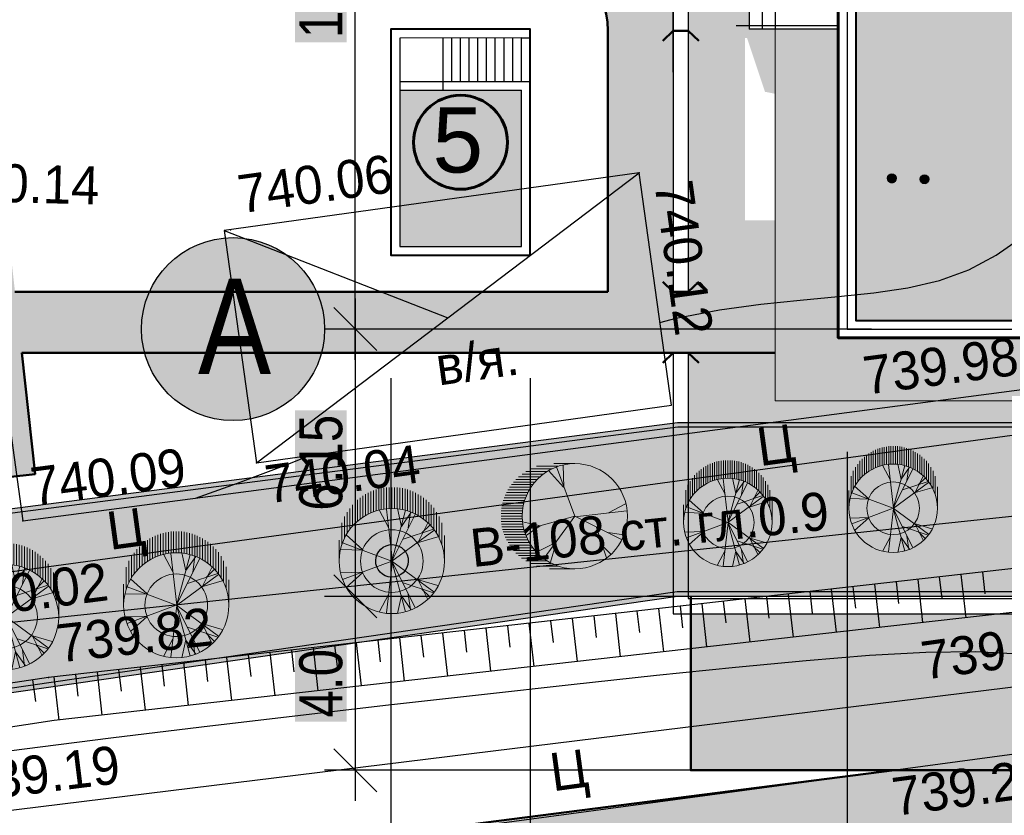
# Model space of a CAD drawing. Header units: millimetres. Extents: x -257011 to 237647566, y 2784933 to 6706507.
# Tile 184 of 256: x 9560919 to 9583565, y 5260953 to 5279261. Entities that reach past the tile are written whole.
import ezdxf

# ---------------------------------------------------------------- set-up
doc = ezdxf.new("R2010")
doc.units = ezdxf.units.MM
doc.header["$LTSCALE"] = 1000
doc.header["$PDMODE"] = 32
doc.header["$PDSIZE"] = 0.3
for name, pattern in [('Д_ТРОТ_ТРУБА', [3, 1.5, -1.5]), ('ДОРОГИ_СТРОЯЩ', [9, 8, -1]), ('ОТКОС_НИЗ', [1.2, 0.2, -1])]:
    doc.linetypes.add(name, pattern=pattern)
for name, color, linetype in [('(002) Рамка', 7, 'Continuous'), ('(004) Точки рельефа', 7, 'Continuous'), ('(014) Водопровод', 5, 'ИК_Водопровод -------в--------'), ('(025) Дорога', 7, 'Continuous'), ('(028) Гидротехн.', 7, 'Continuous'), ('(031) Горизонтали', 42, 'Continuous'), ('(035) Откосы', 7, 'Continuous'), ('(036) Растительность', 7, 'Continuous'), ('(038) Деревья', 7, 'Continuous'), ('(040) Ограда', 7, 'Continuous'), ('TREE', 74, 'Continuous')]:
    doc.layers.add(name, color=color, linetype=linetype)
for name, color, linetype, lineweight in [('(032) Горизонтали утолщенные', 32, 'Continuous', 30), ('.', 7, 'Continuous', 15), ('Та', 250, 'Continuous', 25), ('Ф А С А Д', 250, 'Continuous', 15)]:
    doc.layers.add(name, color=color, linetype=linetype, lineweight=lineweight)
doc.styles.add('ATTR', font='romans.shx', dxfattribs={"width": 0.8, "height": 0.470416})
doc.styles.add('BM-431', font='txt')
doc.styles.add('D-431', font='txt', dxfattribs={"width": 2})
doc.styles.add('Roman', font='romans')
doc.styles.get("Standard").update_dxf_attribs({"font": 'ARIALN.TTF'})
doc.linetypes.add('FENCELINE1', pattern='A,6.35,-2.54,[133,ltypeshp.shx,S=2.54,R=0,X=-2.54,Y=0],-2.54,25.4', length=36.83)
doc.linetypes.add('KANALIS_K', pattern='A,1,["<",Standard,S=1.8,R=0,X=-0.9,Y=-0.9],3,-1,["К",Standard,S=1.8,R=0,X=-0.9,Y=-0.9],-1,10', length=16)
doc.linetypes.add('ИК_Водопровод -------в--------', pattern='A,9,-0.6,["В",Standard,S=1.2,R=0,X=0,Y=-0.6],-1.2', length=10.8)
doc.dimstyles.new('ISO-25_WS', dxfattribs={"dimscale": 141.414141, "dimtxt": 7, "dimasz": 7, "dimexe": 5, "dimexo": 20, "dimgap": 2, "dimtad": 1, "dimdec": 0, "dimdsep": 46, "dimtxsty": 'Standard', "dimblk": 'OBLIQUE', "dimcen": 2.5, "dimdle": 5, "dimclrd": 5, "dimclre": 5, "dimclrt": 5, "dimadec": 0, "dimazin": 0, "dimtfac": 1, "dimtdec": 0, "dimtmove": 0, "dimatfit": 3, "dimldrblk": 'OBLIQUE', "dimfxl": 0, "dimtolj": 1, "dimtzin": 0, "dimlwd": 30, "dimlwe": 30, "dimarcsym": 0})

# ---------------------------------------------------------------- blocks, each defined once
blk = doc.blocks.new('d')
at = {"layer": '(038) Деревья', "color": 30}
blk.add_ellipse((0, 0), major_axis=(0.265, 0.265), ratio=1, start_param=5.497787, end_param=11.780972, dxfattribs=at)
blk = doc.blocks.new('*X70')
at = {"color": 0}
for p, q in [((1.8, 2.04), (2.2, 2.04)), ((1.8, 2.03), (2.2, 2.03)), ((1.8, 2.02), (2.2, 2.02)), ((1.8, 2.01), (2.2, 2.01)), ((1.8, 2), (2.2, 2)), ((1.8, 1.99), (2.2, 1.99)), ((1.8, 1.98), (2.2, 1.98)), ((1.8, 1.97), (2.2, 1.97)), ((1.8, 1.96), (2.2, 1.96)), ((1.81, 2.07), (2.19, 2.07)), ((1.81, 2.06), (2.19, 2.06)), ((1.81, 2.05), (2.19, 2.05)), ((1.81, 1.95), (2.19, 1.95)), ((1.81, 1.94), (2.19, 1.94)), ((1.81, 1.93), (2.19, 1.93)), ((1.82, 2.09), (2.18, 2.09)), ((1.82, 2.08), (2.18, 2.08)), ((1.82, 1.92), (2.18, 1.92)), ((1.82, 1.91), (2.18, 1.91)), ((1.83, 2.11), (2.17, 2.11)), ((1.83, 2.1), (2.17, 2.1)), ((1.83, 1.9), (2.17, 1.9)), ((1.83, 1.89), (2.17, 1.89)), ((1.84, 2.12), (2.16, 2.12)), ((1.84, 1.88), (2.16, 1.88)), ((1.85, 2.13), (2.15, 2.13)), ((1.85, 1.87), (2.15, 1.87)), ((1.86, 2.14), (2.14, 2.14)), ((1.86, 1.86), (2.14, 1.86)), ((1.87, 2.15), (2.13, 2.15)), ((1.87, 1.85), (2.13, 1.85)), ((1.88, 2.16), (2.12, 2.16)), ((1.88, 1.84), (2.12, 1.84)), ((1.9, 2.17), (2.11, 2.17)), ((1.9, 1.83), (2.11, 1.83)), ((1.91, 2.18), (2.09, 2.18)), ((1.91, 1.82), (2.09, 1.82)), ((1.94, 2.19), (2.06, 2.19)), ((1.94, 1.81), (2.06, 1.81))]:
    blk.add_line(p, q, dxfattribs=at)
blk = doc.blocks.new('I04100')
blk.add_circle((0, 0), 0.2)
blk.add_blockref('*X70', (-2, -2))
blk = doc.blocks.new('kjvklglhl')
at = {"layer": '(004) Точки рельефа'}
for p in [(297.645, 516.318), (288.288, 514.748), (289.035, 509.402), (283.702, 507.914), (284.392, 504.328)]:
    blk.add_point(p, dxfattribs=at)
at = {"layer": '(014) Водопровод', "ltscale": 0.5, "flags": 128}
blk.add_lwpolyline([(325.711, 440.112), (326.312, 440.162), (325.744, 440.975), (323.361, 447.342), (313.499, 509.603), (261.079, 502.552), (256.511, 532.162)], dxfattribs=at)
at = {"layer": '(025) Дорога', "linetype": 'Д_ТРОТ_ТРУБА', "flags": 128}
for points in [[(269.368, 515.247), (282.156, 517.109), (283.702, 507.914), (307.271, 511.692), (310.476, 513.628), (310.443, 515.538), (318.567, 515.917), (330.341, 516.212), (329.81, 527.423), (321.381, 528.706), (305.268, 531.339), (301.294, 530.976)], [(323.251, 418.267), (300.714, 414.809), (283.138, 412.485), (281.122, 413.564), (275.085, 449.451), (270.84, 474.617), (267.554, 498.57), (282.371, 501.061), (308.67, 505.056), (310.788, 503.765), (314.781, 477.717), (318.108, 454.899), (323.251, 418.267)], [(321.731, 420.742), (316.881, 452.353), (313.048, 477.771), (309.058, 502.896), (307.912, 503.399), (283.734, 499.451), (269.193, 497.303), (272.561, 474.353), (276.62, 450.413), (282.198, 415.2), (283.437, 414.157), (320.719, 419.528), (321.731, 420.742)]]:
    blk.add_lwpolyline(points, dxfattribs=at)
blk.add_lwpolyline([(269.368, 515.247), (270.684, 506.001), (279.473, 507.345), (281.553, 506.423), (308.542, 510.883), (312.531, 513.649), (318.524, 513.838), (330.524, 514.19), (333.406, 460.634), (331.811, 454.811, 1.56758), (332.906, 443.73, 0.509364), (333.962, 453.359), (336.672, 456.912), (338.021, 457.657), (347.714, 458.292), (347.773, 448.108), (343.552, 448.203), (343.703, 435.09)], format="xyb", dxfattribs=at)
at = {"layer": '(028) Гидротехн.'}
blk.add_lwpolyline([(297.645, 516.318), (288.142, 514.724), (289.035, 509.402), (298.538, 510.997)], close=True, dxfattribs=at)
for points in [[(289.035, 509.402), (297.645, 516.318)], [(288.142, 514.724), (293.34, 512.86)]]:
    blk.add_lwpolyline(points, dxfattribs=at)
at = {"layer": '(031) Горизонтали', "flags": 128}
blk.add_lwpolyline([(282.034, 502.383), (283.885, 502.675), (285.866, 502.979), (287.944, 503.292), (290.08, 503.607), (292.231, 503.919), (294.357, 504.221), (296.418, 504.507), (298.372, 504.773), (300.178, 505.01), (301.805, 505.214), (303.257, 505.375), (304.547, 505.482), (305.689, 505.527), (306.696, 505.498)], dxfattribs=at)
at = {"layer": '(032) Горизонтали утолщенные'}
for points in [[(298.22, 512.887), (298.594, 512.997), (299.579, 513.218), (300.526, 513.376), (301.434, 513.496), (302.3, 513.6), (303.121, 513.709), (303.895, 513.848), (304.62, 514.038), (305.293, 514.301), (305.912, 514.654), (306.481, 515.08)], [(287.658, 508.548), (288.616, 508.922), (289.781, 509.402), (290.25, 509.606)]]:
    blk.add_lwpolyline(points, dxfattribs=at)
at = {"layer": '(035) Откосы'}
for p, q in [((305.451, 506.298), (305.311, 507.288)), ((305.876, 506.863), (305.806, 507.358)), ((303.897, 506.583), (303.826, 507.078)), ((304.462, 506.158), (304.321, 507.148)), ((304.886, 506.723), (304.816, 507.218)), ((302.482, 505.878), (302.342, 506.868)), ((302.907, 506.443), (302.837, 506.938)), ((303.472, 506.018), (303.332, 507.008)), ((300.927, 506.163), (300.857, 506.658)), ((301.492, 505.738), (301.352, 506.728)), ((301.917, 506.303), (301.847, 506.798)), ((298.947, 505.883), (298.877, 506.378)), ((299.512, 505.458), (299.372, 506.448)), ((299.937, 506.023), (299.867, 506.518)), ((300.502, 505.598), (300.362, 506.588)), ((297.533, 505.178), (297.393, 506.168)), ((297.958, 505.743), (297.887, 506.238)), ((298.523, 505.318), (298.382, 506.308)), ((295.978, 505.463), (295.908, 505.958)), ((296.543, 505.038), (296.403, 506.028)), ((296.968, 505.603), (296.898, 506.098)), ((294.563, 504.758), (294.423, 505.748)), ((294.988, 505.323), (294.918, 505.818)), ((295.553, 504.898), (295.413, 505.888)), ((292.583, 504.477), (292.443, 505.468)), ((293.008, 505.043), (292.938, 505.538)), ((293.573, 504.618), (293.433, 505.608)), ((293.998, 505.183), (293.928, 505.678)), ((291.029, 504.762), (290.959, 505.257)), ((291.594, 504.337), (291.454, 505.328)), ((292.018, 504.902), (291.948, 505.398)), ((289.614, 504.057), (289.474, 505.047)), ((290.039, 504.622), (289.969, 505.117)), ((290.604, 504.197), (290.464, 505.187)), ((288.059, 504.342), (287.989, 504.837)), ((288.624, 503.917), (288.484, 504.907)), ((289.049, 504.482), (288.979, 504.977)), ((286.644, 503.637), (286.504, 504.627)), ((287.069, 504.202), (286.999, 504.697)), ((287.634, 503.777), (287.494, 504.767)), ((284.665, 503.357), (284.525, 504.347)), ((285.09, 503.922), (285.02, 504.417)), ((285.655, 503.497), (285.514, 504.487)), ((286.079, 504.062), (286.009, 504.557)), ((284.12, 503.772), (284.032, 504.264))]:
    blk.add_line(p, q, dxfattribs=at)
blk.add_lwpolyline([(319.844, 457.028), (320.125, 457.17), (320.377, 457.458), (320.534, 458.04), (317.903, 475.66), (312.574, 506.915), (312.192, 507.383), (311.596, 507.687), (310.502, 508.023), (284.392, 504.328), (278.337, 503.244), (265.243, 500.775), (264.939, 500.462), (264.803, 499.989), (265.706, 495.765), (268.865, 477.481), (274.213, 445.131)], dxfattribs=at)
at = {"layer": '(035) Откосы', "linetype": 'ОТКОС_НИЗ'}
blk.add_lwpolyline([(319.844, 457.028), (319.619, 457.386), (319.514, 458.099), (316.916, 475.502), (311.633, 506.487), (311.551, 506.587), (311.219, 506.757), (310.421, 507.002), (284.551, 503.341), (278.518, 502.26), (265.85, 499.872), (266.688, 495.955), (269.851, 477.647), (275.2, 445.294), (281.12, 409.861), (281.136, 409.822), (281.351, 409.621), (310.666, 409.479), (317.618, 409.281), (323.511, 408.859), (324.497, 408.587)], dxfattribs=at)
at = {"layer": '(036) Растительность', "linetype": 'Continuous', "xscale": 0.5, "yscale": 0.5, "zscale": 0.5}
for p in [(303.461, 516.357), (304.211, 516.357)]:
    blk.add_blockref('I04100', p, dxfattribs=at)
at = {"layer": '(038) Деревья', "color": 30, "linetype": 'Continuous'}
blk.add_blockref('d', (292.216, 507.234), dxfattribs=at)
at = {"layer": '(004) Точки рельефа', "style": 'D-431'}
for s, rotation, p in [('740.06', 9.5259, (288.513, 515.13)), ('740.12', 279.5259, (298.003, 516.087)), ('739.98', 9.1063, (303.006, 511.362)), ('740.04', 9.5259, (289.33, 508.474)), ('740.09', 9.1016, (283.936, 508.271)), ('740.02', 8.9354, (282.223, 505.597)), ('739.20', 9.5343, (304.527, 504.843)), ('739.82', 8.0541, (284.633, 504.681)), ('739.23', 9.275, (303.947, 501.692)), ('739.19', 8.6377, (282.608, 501.415))]:
    blk.add_text(s, height=0.875, rotation=rotation, dxfattribs=at).set_placement(p)
blk.add_text('740.14', height=0.875, dxfattribs=at).set_placement((281.669, 515.238))
at = {"layer": '(014) Водопровод', "color": 0, "linetype": 'Continuous', "style": 'BM-431'}
blk.add_text('В-108 ст. гл.0.9', height=0.875, rotation=7.6612, dxfattribs=at).set_placement((294.072, 507.142))
at = {"layer": '(025) Дорога', "linetype": 'ДОРОГИ_СТРОЯЩ', "style": 'BM-431'}
for p in [(300.611, 509.648), (285.722, 507.301), (296.062, 502.035)]:
    blk.add_text('Ц', height=0.875, rotation=9.3824, dxfattribs=at).set_placement(p)
at = {"layer": '(028) Гидротехн.', "style": 'BM-431'}
blk.add_text('в/я.', height=0.875, rotation=9.5259, dxfattribs=at).set_placement((293.175, 511.297))
blk = doc.blocks.new('dhdyfh')
at = {"layer": 'TREE', "color": 92, "lineweight": 20}
for p, q in [((10253914, 5666083), (10253914, 5666567)), ((10253975, 5666109), (10253975, 5666601)), ((10254035, 5666629), (10254035, 5666140)), ((10254096, 5666652), (10254096, 5666163)), ((10254156, 5666184), (10254156, 5666675)), ((10254217, 5666691), (10254217, 5666204)), ((10254277, 5666217), (10254277, 5666705)), ((10254338, 5666714), (10254338, 5666227)), ((10254398, 5666235), (10254398, 5666724)), ((10254459, 5666724), (10254459, 5666238)), ((10254519, 5666243), (10254519, 5666724)), ((10254580, 5666724), (10254580, 5666240)), ((10254640, 5666233), (10254640, 5666724)), ((10254701, 5666717), (10254701, 5666227)), ((10254761, 5666215), (10254761, 5666706)), ((10254822, 5666693), (10254822, 5666199)), ((10254882, 5666186), (10254882, 5666674)), ((10254943, 5666652), (10254943, 5666166)), ((10255003, 5666140), (10255003, 5666629)), ((10255064, 5666601), (10255064, 5666114)), ((10253672, 5665895), (10253672, 5666384)), ((10253733, 5665949), (10253733, 5666439)), ((10253793, 5665998), (10253793, 5666487)), ((10253854, 5666529), (10253854, 5666039)), ((10255125, 5666081), (10255125, 5666565)), ((10255185, 5666529), (10255185, 5666042)), ((10255246, 5665998), (10255246, 5666487)), ((10255306, 5666441), (10255306, 5665949)), ((10255367, 5665893), (10255367, 5666384)), ((10253491, 5665666), (10253491, 5666158)), ((10253551, 5665761), (10253551, 5666240)), ((10253612, 5665831), (10253612, 5666323)), ((10254443, 5665800), (10254236, 5666193)), ((10254532, 5665031), (10254393, 5666223)), ((10254522, 5665028), (10254837, 5666198)), ((10254739, 5665821), (10254650, 5666236)), ((10254739, 5665828), (10254966, 5666152)), ((10254897, 5665793), (10254946, 5666154)), ((10255427, 5666323), (10255427, 5665828)), ((10255488, 5665756), (10255488, 5666256)), ((10255548, 5666158), (10255548, 5665664)), ((10253370, 5665419), (10253370, 5665908)), ((10253430, 5665555), (10253430, 5666052)), ((10254522, 5665031), (10255054, 5666100)), ((10255123, 5665467), (10255340, 5665898)), ((10255609, 5665574), (10255609, 5666055)), ((10255669, 5665911), (10255669, 5665409)), ((10254522, 5665028), (10255488, 5665736)), ((10254778, 5665531), (10255478, 5665762)), ((10255212, 5665677), (10255390, 5665854)), ((10253309, 5665030), (10253309, 5665514)), ((10254519, 5665030), (10253387, 5665451)), ((10253851, 5665290), (10253466, 5665636)), ((10255133, 5665459), (10255577, 5665590)), ((10255730, 5665030), (10255730, 5665615)), ((10253851, 5665282), (10253348, 5665297))]:
    blk.add_line(p, q, dxfattribs=at)
at = {"layer": 'TREE', "color": 30, "lineweight": 20, "true_color": 0xf8991e}
for p, q in [((10254519, 5665030), (10253387, 5664608)), ((10254532, 5665028), (10254393, 5663836)), ((10254522, 5665031), (10254837, 5663861)), ((10254522, 5665031), (10255488, 5664323)), ((10254522, 5665028), (10255054, 5663959)), ((10253851, 5664777), (10253348, 5664762)), ((10253851, 5664769), (10253466, 5664423)), ((10254778, 5664528), (10255478, 5664297)), ((10255123, 5664592), (10255340, 5664161)), ((10255133, 5664600), (10255577, 5664469)), ((10255212, 5664382), (10255390, 5664205)), ((10254443, 5664259), (10254236, 5663866)), ((10254739, 5664238), (10254650, 5663823)), ((10254739, 5664231), (10254966, 5663908)), ((10254897, 5664266), (10254946, 5663905))]:
    blk.add_line(p, q, dxfattribs=at)
blk.add_circle((10254519, 5665030), 1210, dxfattribs=at)
at = {"layer": 'TREE', "color": 92, "lineweight": 20}
blk.add_circle((10254519, 5665030), 720, dxfattribs=at)
at = {"layer": 'TREE', "color": 30, "lineweight": 20, "true_color": 0xf8991e, "style": 'ATTR', "width": 0.8, "flags": 9}
for p in [(10254522, 5665031), (10254522, 5665028)]:
    blk.add_attdef('ESTCODE', p, '', height=14.1, rotation=90, dxfattribs=at)
blk = doc.blocks.new('17')
at = {"layer": 'TREE', "color": 68, "lineweight": 20, "true_color": 0x306100}
for p, q in [((16375547, 10777897), (16376284, 10777897)), ((16375547, 10776055), (16376189, 10777778)), ((16375932, 10777072), (16375955, 10777838)), ((16376140, 10777805), (16376884, 10777805)), ((16376347, 10777713), (16377104, 10777713)), ((16375943, 10777072), (16376470, 10777658)), ((16376516, 10777620), (16377265, 10777620)), ((16376661, 10777528), (16377389, 10777528)), ((16376767, 10777436), (16377515, 10777436)), ((16376865, 10777344), (16377610, 10777344)), ((16376947, 10777252), (16377692, 10777252)), ((16377022, 10777160), (16377766, 10777160)), ((16377829, 10777068), (16377084, 10777068)), ((16377151, 10776976), (16377888, 10776976)), ((16377190, 10776884), (16377939, 10776884)), ((16377982, 10776792), (16377237, 10776792)), ((16378017, 10776699), (16377272, 10776699)), ((16374374, 10776171), (16373777, 10776487)), ((16377304, 10776607), (16378052, 10776607)), ((16378077, 10776515), (16377335, 10776515)), ((16377355, 10776423), (16378098, 10776423)), ((16378111, 10776331), (16377369, 10776331)), ((16375545, 10776036), (16373730, 10776246)), ((16375545, 10776051), (16373917, 10775240)), ((16375545, 10776051), (16377325, 10775571)), ((16375545, 10776051), (16376623, 10774580)), ((16377381, 10776239), (16378126, 10776239)), ((16378126, 10776147), (16377386, 10776147)), ((16377394, 10776055), (16378126, 10776055)), ((16374784, 10775661), (16374433, 10774595)), ((16376751, 10775721), (16377384, 10775856)), ((16376763, 10775721), (16377255, 10775376)), ((16377351, 10775686), (16378099, 10775686)), ((16378115, 10775778), (16377370, 10775778)), ((16377378, 10775870), (16378127, 10775870)), ((16378126, 10775963), (16377390, 10775963)), ((16374386, 10775481), (16373835, 10775406)), ((16377237, 10775318), (16377982, 10775318)), ((16378017, 10775410), (16377276, 10775410)), ((16377308, 10775502), (16378050, 10775502)), ((16378080, 10775594), (16377327, 10775594)), ((16374561, 10775000), (16374292, 10774730)), ((16376201, 10775120), (16376400, 10774445)), ((16376213, 10775135), (16376868, 10774805)), ((16377022, 10774949), (16377766, 10774949)), ((16377829, 10775042), (16377088, 10775042)), ((16377147, 10775134), (16377884, 10775134)), ((16377939, 10775226), (16377198, 10775226)), ((16377515, 10774673), (16376763, 10774673)), ((16376861, 10774765), (16377610, 10774765)), ((16377696, 10774857), (16376947, 10774857)), ((16376888, 10774305), (16376124, 10774305)), ((16376376, 10774397), (16377108, 10774397)), ((16377265, 10774489), (16376512, 10774489)), ((16376652, 10774581), (16377414, 10774581)), ((16375547, 10774213), (16376438, 10774213))]:
    blk.add_line(p, q, dxfattribs=at)
blk.add_circle((16375547, 10776055), 1842, dxfattribs=at)
at = {"layer": 'TREE', "color": 68, "lineweight": 20, "true_color": 0x306100, "style": 'ATTR', "width": 0.8, "flags": 9}
blk.add_attdef('ESTCODE', (16375545, 10776051), '', height=21.5, dxfattribs=at)
blk = doc.blocks.new('gstrhsrth')
at = {"layer": '(040) Ограда', "linetype": 'KANALIS_K', "ltscale": 1000}
h = blk.add_hatch(color=256, dxfattribs=at)
h.set_gradient(color1=(255, 0, 0), color2=(209, 0, 0), one_color=1, tint=0.41, name='INVSPHERICAL')
h.paths.add_polyline_path([(4274197, -1313201), (4271397, -1313201), (4271397, -1316801), (4274197, -1316801)])
for p, q in [((4272397, -1313201), (4272397, -1312001)), ((4272597, -1313001), (4272597, -1312001)), ((4272797, -1313001), (4272797, -1312001)), ((4272997, -1313001), (4272997, -1312001)), ((4273197, -1313001), (4273197, -1312001)), ((4273397, -1313001), (4273397, -1312001)), ((4273597, -1313001), (4273597, -1312001)), ((4273797, -1313001), (4273797, -1312001)), ((4273997, -1313001), (4273997, -1312001)), ((4274197, -1312001), (4274397, -1312001)), ((4274397, -1313001), (4274397, -1312001))]:
    blk.add_line(p, q)
at = {"lineweight": 30}
for p, q in [((4274197, -1313001), (4274197, -1312001)), ((4271397, -1313001), (4274397, -1313001)), ((4271397, -1313201), (4274197, -1313201))]:
    blk.add_line(p, q, dxfattribs=at)
at = {"lineweight": 40}
blk.add_lwpolyline([(4274397, -1313001), (4274397, -1311801), (4271197, -1311801), (4271197, -1317001), (4274397, -1317001), (4274397, -1313001)], dxfattribs=at)
at = {"lineweight": 30}
for points in [[(4274197, -1312001), (4271397, -1312001), (4271397, -1313201)], [(4271397, -1313201), (4271397, -1316801), (4274197, -1316801), (4274197, -1313201)]]:
    blk.add_lwpolyline(points, dxfattribs=at)
blk = doc.blocks.new('_Oblique')
at = {"color": 0, "linetype": 'ByBlock', "lineweight": -2}
blk.add_line((-0.5, -0.5), (0.5, 0.5), dxfattribs=at)
blk = doc.blocks.new('*D1924')
at = {"color": 5, "lineweight": 30, "ltscale": 1000, "transparency": 16777216}
for p, q in [((9568638, 5271434), (9568638, 5288448)), ((9580509, 5287741), (9567931, 5287741)), ((9580509, 5272141), (9567931, 5272141))]:
    blk.add_line(p, q, dxfattribs=at)
at = {"layer": 'Defpoints', "color": 0, "lineweight": 50, "ltscale": 1000, "transparency": 16777216}
for p in [(9568638, 5287741), (9583338, 5287741), (9583338, 5272141)]:
    blk.add_point(p, dxfattribs=at)
at = {"color": 5, "lineweight": 30, "ltscale": 1000, "transparency": 16777216, "xscale": 989.89898989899, "yscale": 989.89898989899, "zscale": 989.89898989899}
for p, rotation in [((9568638, 5287741), 90), ((9568638, 5272141), 270)]:
    blk.add_blockref('_Oblique', p, dxfattribs=dict(at, rotation=rotation))
at = {"color": 5, "lineweight": 50, "ltscale": 1000, "transparency": 16777216, "insert": (9567850, 5279941), "char_height": 989.9, "attachment_point": 5, "rotation": 90, "bg_fill": 1, "box_fill_scale": 1.1, "bg_fill_color": 255, "bg_fill_transparency": 0}
blk.add_mtext('\\A1;15.6', dxfattribs=at)
blk = doc.blocks.new('ergrtshjs')
at = {"layer": '(040) Ограда', "linetype": 'KANALIS_K', "ltscale": 1000}
h = blk.add_hatch(color=256, dxfattribs=at)
h.set_gradient(color1=(255, 0, 0), color2=(255, 0, 0), tint=0.41, name='INVSPHERICAL')
h.paths.add_polyline_path([(4220109, -1174872), (4193509, -1174872), (4193509, -1159672), (4220109, -1159672)])
at = {"layer": '.', "lineweight": 0, "ltscale": 1000}
h = blk.add_hatch(dxfattribs=at)
h.set_pattern_fill('AR-SAND', color=252, scale=10)
h.set_pattern_definition([(37.5, (0, -27743), (-16.000313, 489.413237), [0, -386.08, 0, -431.8, 0, -412.75]), (7.5, (0, -27743), (449.52328, 716.8251), [0, -208.28, 0, -347.98, 0, -133.35]), (327.5, (-312.4, -27743), (790.99237, 1.437185), [0, -127, 0, -457.2, 0, -596.9]), (317.5, (-312.4, -27743), (763.55645, 222.92932), [0, -63.5, 0, -299.72, 0, -342.9])])
h.paths.add_polyline_path([(4221959, -1157822), (4191659, -1157822), (4191659, -1165772), (4193109, -1165772), (4193109, -1159272), (4220509, -1159272), (4220509, -1166372), (4221959, -1166372)])
h.paths.add_polyline_path([(4193109, -1173772), (4191659, -1173772), (4191659, -1176722), (4196959, -1176722), (4196959, -1175272), (4193109, -1175272)])
h.paths.add_polyline_path([(4221959, -1171476), (4221959, -1168172), (4220509, -1168172), (4220509, -1175272), (4207359, -1175272), (4207359, -1176722), (4221959, -1176722)])
at = {"color": 0}
for p, q in [((4221959, -1166372), (4221959, -1168172)), ((4222259, -1166372), (4222259, -1168172)), ((4222559, -1166372), (4222559, -1168172)), ((4220509, -1168172), (4222559, -1168172))]:
    blk.add_line(p, q, dxfattribs=at)
at = {"color": 204, "linetype": 'FENCELINE1', "lineweight": 30, "ltscale": 20}
blk.add_line((4220509, -1168092), (4222859, -1168092), dxfattribs=at)
at = {"lineweight": 60, "ltscale": 1000}
blk.add_lwpolyline([(4193109, -1159272), (4220509, -1159272), (4220509, -1175272), (4193109, -1175272)], close=True, dxfattribs=at)
at = {"color": 1, "lineweight": 30, "ltscale": 1000}
blk.add_lwpolyline([(4193309, -1159472), (4220309, -1159472), (4220309, -1175072), (4193309, -1175072)], close=True, dxfattribs=at)
at = {"lineweight": 40, "ltscale": 1000}
blk.add_lwpolyline([(4193509, -1159672), (4220109, -1159672), (4220109, -1174872), (4193509, -1174872)], close=True, dxfattribs=at)
at = {"lineweight": 0, "ltscale": 1000}
blk.add_lwpolyline([(4221959, -1168172), (4221959, -1176722), (4207359, -1176722)], dxfattribs=at)
blk = doc.blocks.new('*D1936')
at = {"color": 5, "lineweight": 30, "ltscale": 1000, "transparency": 16777216}
for p, q in [((9579948, 5269313), (9579948, 5254927)), ((9606948, 5269313), (9606948, 5254927)), ((9579240, 5255634), (9607655, 5255634))]:
    blk.add_line(p, q, dxfattribs=at)
at = {"layer": 'Defpoints', "color": 0, "lineweight": 50, "ltscale": 1000, "transparency": 16777216}
for p in [(9579948, 5272141), (9606948, 5272141), (9606948, 5255634)]:
    blk.add_point(p, dxfattribs=at)
at = {"color": 5, "lineweight": 30, "ltscale": 1000, "transparency": 16777216, "xscale": 989.89898989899, "yscale": 989.89898989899, "zscale": 989.89898989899, "rotation": 180}
blk.add_blockref('_Oblique', (9579948, 5255634), dxfattribs=at)
at = {"color": 5, "lineweight": 30, "ltscale": 1000, "transparency": 16777216, "xscale": 989.89898989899, "yscale": 989.89898989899, "zscale": 989.89898989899}
blk.add_blockref('_Oblique', (9606948, 5255634), dxfattribs=at)
at = {"color": 5, "lineweight": 50, "ltscale": 1000, "transparency": 16777216, "insert": (9593448, 5256423), "char_height": 989.9, "attachment_point": 5, "bg_fill": 1, "box_fill_scale": 1.1, "bg_fill_color": 255, "bg_fill_transparency": 0}
blk.add_mtext('\\A1;27.0', dxfattribs=at)
blk = doc.blocks.new('*D1937')
at = {"color": 5, "lineweight": 30, "ltscale": 1000, "transparency": 16777216}
for p, q in [((9575948, 5278056), (9575948, 5289115)), ((9612298, 5286019), (9612298, 5289115)), ((9613005, 5288408), (9575240, 5288408))]:
    blk.add_line(p, q, dxfattribs=at)
at = {"layer": 'Defpoints', "color": 0, "lineweight": 50, "ltscale": 1000, "transparency": 16777216}
for p in [(9575948, 5288408), (9612298, 5283190), (9575948, 5275227)]:
    blk.add_point(p, dxfattribs=at)
at = {"color": 5, "lineweight": 30, "ltscale": 1000, "transparency": 16777216, "xscale": 989.89898989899, "yscale": 989.89898989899, "zscale": 989.89898989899, "rotation": 180}
blk.add_blockref('_Oblique', (9575948, 5288408), dxfattribs=at)
at = {"color": 5, "lineweight": 30, "ltscale": 1000, "transparency": 16777216, "xscale": 989.89898989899, "yscale": 989.89898989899, "zscale": 989.89898989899}
blk.add_blockref('_Oblique', (9612298, 5288408), dxfattribs=at)
at = {"color": 5, "lineweight": 50, "ltscale": 1000, "transparency": 16777216, "insert": (9594123, 5289197), "char_height": 989.9, "attachment_point": 5, "bg_fill": 1, "box_fill_scale": 1.1, "bg_fill_color": 255, "bg_fill_transparency": 0}
blk.add_mtext('\\A1;3.3', dxfattribs=at)
blk = doc.blocks.new('*D1927')
at = {"color": 5, "lineweight": 30, "ltscale": 1000, "transparency": 16777216}
for p, q in [((9572659, 5271011), (9572659, 5254927)), ((9579948, 5269313), (9579948, 5254927)), ((9580655, 5255634), (9571952, 5255634))]:
    blk.add_line(p, q, dxfattribs=at)
at = {"layer": 'Defpoints', "color": 0, "lineweight": 50, "ltscale": 1000, "transparency": 16777216}
for p in [(9572659, 5273840), (9579948, 5272141), (9572659, 5255634)]:
    blk.add_point(p, dxfattribs=at)
at = {"color": 5, "lineweight": 30, "ltscale": 1000, "transparency": 16777216, "xscale": 989.89898989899, "yscale": 989.89898989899, "zscale": 989.89898989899, "rotation": 180}
blk.add_blockref('_Oblique', (9572659, 5255634), dxfattribs=at)
at = {"color": 5, "lineweight": 30, "ltscale": 1000, "transparency": 16777216, "xscale": 989.89898989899, "yscale": 989.89898989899, "zscale": 989.89898989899}
blk.add_blockref('_Oblique', (9579948, 5255634), dxfattribs=at)
at = {"color": 5, "lineweight": 50, "ltscale": 1000, "transparency": 16777216, "insert": (9576303, 5256423), "char_height": 989.9, "attachment_point": 5, "bg_fill": 1, "box_fill_scale": 1.1, "bg_fill_color": 255, "bg_fill_transparency": 0}
blk.add_mtext('\\A1;7.3', dxfattribs=at)
blk = doc.blocks.new('*D1928')
at = {"color": 5, "lineweight": 30, "ltscale": 1000, "transparency": 16777216}
for p, q in [((9569459, 5271011), (9569459, 5254927)), ((9572659, 5271011), (9572659, 5254927)), ((9573366, 5255634), (9568752, 5255634))]:
    blk.add_line(p, q, dxfattribs=at)
at = {"layer": 'Defpoints', "color": 0, "lineweight": 50, "ltscale": 1000, "transparency": 16777216}
for p in [(9569459, 5273839), (9572659, 5273840), (9569459, 5255634)]:
    blk.add_point(p, dxfattribs=at)
at = {"color": 5, "lineweight": 30, "ltscale": 1000, "transparency": 16777216, "xscale": 989.89898989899, "yscale": 989.89898989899, "zscale": 989.89898989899, "rotation": 180}
blk.add_blockref('_Oblique', (9569459, 5255634), dxfattribs=at)
at = {"color": 5, "lineweight": 30, "ltscale": 1000, "transparency": 16777216, "xscale": 989.89898989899, "yscale": 989.89898989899, "zscale": 989.89898989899}
blk.add_blockref('_Oblique', (9572659, 5255634), dxfattribs=at)
at = {"color": 5, "lineweight": 50, "ltscale": 1000, "transparency": 16777216, "insert": (9571059, 5256423), "char_height": 989.9, "attachment_point": 5, "bg_fill": 1, "box_fill_scale": 1.1, "bg_fill_color": 255, "bg_fill_transparency": 0}
blk.add_mtext('\\A1;3.2', dxfattribs=at)
blk = doc.blocks.new('*D1929')
at = {"color": 5, "lineweight": 30, "ltscale": 1000, "transparency": 16777216}
for p, q in [((9569459, 5271011), (9569459, 5254927)), ((9558491, 5265670), (9558491, 5254927)), ((9570166, 5255634), (9557784, 5255634))]:
    blk.add_line(p, q, dxfattribs=at)
at = {"layer": 'Defpoints', "color": 0, "lineweight": 50, "ltscale": 1000, "transparency": 16777216}
for p in [(9569459, 5273839), (9558491, 5268498), (9558491, 5255634)]:
    blk.add_point(p, dxfattribs=at)
at = {"color": 5, "lineweight": 30, "ltscale": 1000, "transparency": 16777216, "xscale": 989.89898989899, "yscale": 989.89898989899, "zscale": 989.89898989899, "rotation": 180}
blk.add_blockref('_Oblique', (9558491, 5255634), dxfattribs=at)
at = {"color": 5, "lineweight": 30, "ltscale": 1000, "transparency": 16777216, "xscale": 989.89898989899, "yscale": 989.89898989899, "zscale": 989.89898989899}
blk.add_blockref('_Oblique', (9569459, 5255634), dxfattribs=at)
at = {"color": 5, "lineweight": 50, "ltscale": 1000, "transparency": 16777216, "insert": (9563975, 5256423), "char_height": 989.9, "attachment_point": 5, "bg_fill": 1, "box_fill_scale": 1.1, "bg_fill_color": 255, "bg_fill_transparency": 0}
blk.add_mtext('\\A1;10.98', dxfattribs=at)
blk = doc.blocks.new('*D1932')
at = {"color": 5, "lineweight": 30, "ltscale": 1000, "transparency": 16777216}
for p, q in [((9568638, 5272848), (9568638, 5265284)), ((9580509, 5272141), (9567931, 5272141)), ((9580735, 5265991), (9567931, 5265991))]:
    blk.add_line(p, q, dxfattribs=at)
at = {"layer": 'Defpoints', "color": 0, "lineweight": 50, "ltscale": 1000, "transparency": 16777216}
for p in [(9583338, 5272141), (9568638, 5265991), (9583563, 5265991)]:
    blk.add_point(p, dxfattribs=at)
at = {"color": 5, "lineweight": 30, "ltscale": 1000, "transparency": 16777216, "xscale": 989.89898989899, "yscale": 989.89898989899, "zscale": 989.89898989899}
for p, rotation in [((9568638, 5272141), 90), ((9568638, 5265991), 270)]:
    blk.add_blockref('_Oblique', p, dxfattribs=dict(at, rotation=rotation))
at = {"color": 5, "lineweight": 50, "ltscale": 1000, "transparency": 16777216, "insert": (9567850, 5269066), "char_height": 989.9, "attachment_point": 5, "rotation": 90, "bg_fill": 1, "box_fill_scale": 1.1, "bg_fill_color": 255, "bg_fill_transparency": 0}
blk.add_mtext('\\A1;6.15', dxfattribs=at)
blk = doc.blocks.new('*D1933')
at = {"color": 5, "lineweight": 30, "ltscale": 1000, "transparency": 16777216}
for p, q in [((9568638, 5266698), (9568638, 5261284)), ((9580735, 5265991), (9567931, 5265991)), ((9580189, 5261991), (9567931, 5261991))]:
    blk.add_line(p, q, dxfattribs=at)
at = {"layer": 'Defpoints', "color": 0, "lineweight": 50, "ltscale": 1000, "transparency": 16777216}
for p in [(9583563, 5265991), (9568638, 5261991), (9583018, 5261991)]:
    blk.add_point(p, dxfattribs=at)
at = {"color": 5, "lineweight": 30, "ltscale": 1000, "transparency": 16777216, "xscale": 989.89898989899, "yscale": 989.89898989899, "zscale": 989.89898989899}
for p, rotation in [((9568638, 5265991), 90), ((9568638, 5261991), 270)]:
    blk.add_blockref('_Oblique', p, dxfattribs=dict(at, rotation=rotation))
at = {"color": 5, "lineweight": 50, "ltscale": 1000, "transparency": 16777216, "insert": (9567850, 5263991), "char_height": 989.9, "attachment_point": 5, "rotation": 90, "bg_fill": 1, "box_fill_scale": 1.1, "bg_fill_color": 255, "bg_fill_transparency": 0}
blk.add_mtext('\\A1;4.0', dxfattribs=at)

msp = doc.modelspace()

# ---------------------------------------------------------------- hatches: boundary and pattern name
at = {"ltscale": 1000}
h = msp.add_hatch(dxfattribs=at)
h.set_pattern_fill('AR-SAND', color=252, scale=15, angle=266, style=0)
h.set_pattern_definition([(303.5, (-678705, -179401.1), (734.005765, -27.267607), [0, -579.12, 0, -647.7, 0, -619.125]), (273.5, (-678705, -179401.1), (1025.58269, -747.64719), [0, -312.42, 0, -521.97, 0, -200.025]), (233.5, (-678672.33, -178933.6), (-80.614732, -1183.74871), [0, -190.5, 0, -685.8, 0, -895.35]), (223.5, (-678672.3, -178933.6), (253.68491, -1165.87085), [0, -95.25, 0, -449.58, 0, -514.35])])
edge = h.paths.add_edge_path()
edge.add_line((9612297.511, 5293391.392), (9572597.511, 5293391.392))
edge.add_line((9572597.511, 5293391.392), (9572597.511, 5286751.807))
edge.add_arc((9570642.847, 5286982.577), 1968.239, 268.6947902, 353.2667331, ccw=False)
edge.add_line((9570598.014, 5285014.85), (9541647.372, 5285014.85))
edge.add_line((9541647.372, 5285014.85), (9537286.345, 5283647.927))
edge.add_line((9537286.345, 5283647.927), (9537668.537, 5281014.85))
edge.add_line((9537668.537, 5281014.85), (9572554.379, 5281014.85))
edge.add_arc((9572406.714, 5278979.165), 2041.034, 0.8726, 85.851123, ccw=False)
edge.add_line((9574447.511, 5279010.248), (9574447.511, 5272996.597))
edge.add_line((9574447.511, 5272996.597), (9560810.771, 5272996.597))
edge.add_line((9560810.771, 5272996.597), (9560538.451, 5275461.887))
edge.add_line((9560538.451, 5275461.887), (9557690.691, 5275147.319))
edge.add_line((9557690.691, 5275147.319), (9558490.657, 5268498.05))
edge.add_line((9558490.657, 5268498.05), (9561273.729, 5268805.473))
edge.add_line((9561273.729, 5268805.473), (9560965.417, 5271596.597))
edge.add_line((9560965.417, 5271596.597), (9578297.511, 5271596.597))
edge.add_line((9578297.511, 5271596.597), (9578297.511, 5274641.39))
edge.add_line((9578297.511, 5274641.39), (9577747.51, 5274641.39))
edge.add_line((9577747.51, 5274641.39), (9577597.51, 5274641.39))
edge.add_line((9577597.51, 5274641.39), (9577597.51, 5274791.39))
edge.add_line((9577597.51, 5274791.39), (9577597.511, 5278841.39))
edge.add_line((9577597.511, 5278841.39), (9577647.511, 5278841.39))
edge.add_line((9577647.511, 5278841.39), (9578060.925, 5277601.147))
edge.add_line((9578060.925, 5277601.147), (9578297.511, 5277555.341))
edge.add_line((9578297.511, 5277555.341), (9578297.511, 5279041.386))
edge.add_line((9578297.511, 5279041.386), (9577697.511, 5279041.386))
edge.add_line((9577697.511, 5279041.386), (9577697.511, 5280000.537))
edge.add_arc((9577648.355, 5279991.389), 50, -180, 10.5422531, ccw=False)
edge.add_arc((9577648.355, 5279991.389), 50, 10.5422531, 180, ccw=False)
edge.add_line((9577697.511, 5280000.537), (9577697.511, 5280841.392))
edge.add_line((9577697.511, 5280841.392), (9578297.511, 5280841.392))
edge.add_line((9578297.511, 5280841.392), (9578297.511, 5289441.392))
edge.add_line((9578297.511, 5289441.392), (9576297.511, 5289441.392))
edge.add_line((9576297.511, 5289441.392), (9576297.511, 5272996.597))
edge.add_line((9576297.511, 5272996.597), (9575947.511, 5272996.597))
edge.add_line((9575947.511, 5272996.597), (9575947.511, 5289791.392))
edge.add_line((9575947.511, 5289791.392), (9608997.511, 5289791.392))
edge.add_line((9608997.511, 5289791.392), (9608997.511, 5288175.791))
edge.add_line((9608997.511, 5288175.791), (9608997.511, 5265591.392))
edge.add_line((9608997.511, 5265591.392), (9576355.074, 5265591.392))
edge.add_line((9576355.074, 5265591.392), (9576355.074, 5261991.392))
edge.add_line((9576355.074, 5261991.392), (9612297.511, 5261991.392))
edge.add_line((9612297.511, 5261991.392), (9612297.511, 5293391.392))
edge = h.paths.add_edge_path(flags=17)
edge.add_line((9598597.51, 5269991.392), (9608647.511, 5269991.392))
edge.add_line((9608647.511, 5269991.392), (9608647.511, 5270491.392))
edge.add_line((9608647.511, 5270491.392), (9608597.511, 5270491.392))
edge.add_line((9608597.511, 5270491.392), (9597397.511, 5270491.392))
edge.add_line((9597397.511, 5270491.392), (9597397.511, 5268491.392))
edge.add_line((9597397.511, 5268491.392), (9596482.486, 5268491.392))
edge.add_arc((9596482.511, 5268441.392), 50, 0, 90.0280029, ccw=False)
edge.add_arc((9596482.511, 5268441.392), 50, -180, 0, ccw=False)
edge.add_arc((9596482.511, 5268441.392), 50, 90.0280029, 180, ccw=False)
edge.add_line((9596482.486, 5268491.392), (9593812.511, 5268491.392))
edge.add_arc((9593812.511, 5268441.392), 50, 0, 89.9999998, ccw=False)
edge.add_arc((9593812.511, 5268441.392), 50, -180, 0, ccw=False)
edge.add_arc((9593812.511, 5268441.392), 50, 89.9999998, 180, ccw=False)
edge.add_line((9593812.511, 5268491.392), (9592897.511, 5268491.392))
edge.add_line((9592897.511, 5268491.392), (9592897.511, 5270491.392))
edge.add_line((9592897.511, 5270491.392), (9578297.511, 5270491.392))
edge.add_line((9578297.511, 5270491.392), (9578297.511, 5271596.597))
edge.add_line((9578297.511, 5271596.597), (9576297.511, 5271596.597))
edge.add_line((9576297.511, 5271596.597), (9576297.511, 5269991.392))
edge.add_line((9576297.511, 5269991.392), (9591897.511, 5269991.392))
edge.add_line((9591897.511, 5269991.392), (9591897.511, 5265941.392))
edge.add_line((9591897.511, 5265941.392), (9598597.51, 5265941.392))
edge.add_line((9598597.51, 5265941.392), (9598597.51, 5269991.392))
at = {"lineweight": 50}
h = msp.add_hatch(color=1, dxfattribs=at)
h.set_gradient(color1=(255, 255, 255), one_color=1, tint=1)
h.paths.add_polyline_path([(9569978.103, 5276439.453, 1), (9572139.449, 5276439.453, 1)])
at = {"lineweight": 30}
h = msp.add_hatch(color=256, dxfattribs=at)
h.set_gradient(color1=(255, 255, 255), one_color=1, tint=1)
h.paths.add_polyline_path([(9565983.923, 5274240.742, 1), (9565666.984, 5270042.041, 1)])
at = {"layer": 'Ф А С А Д', "linetype": 'KANALIS_K', "ltscale": 1000}
h = msp.add_hatch(dxfattribs=at)
h.set_pattern_fill('CROSS', color=92, scale=40, angle=95)
h.set_pattern_definition([(95, (-678705.02, -429468.37), (-275.171012, 230.8958947), [127, -381]), (185, (-678647.3, -429399.58), (-230.8958947, -275.171012), [127, -381])])
h.paths.add_polyline_path([(9612297.511, 5283190.358), (9641316.423, 5283710.244), (9641316.423, 5275227.348), (9612297.511, 5275227.348)], flags=17)
h.paths.add_polyline_path([(9612297.511, 5259092.971), (9656155.686, 5259092.971), (9656155.686, 5248186.981), (9612297.511, 5248186.981)], flags=17)
h.paths.add_polyline_path([(9612297.511, 5260940.91), (9616034.625, 5260940.91), (9616034.625, 5264352.321), (9614166.486, 5264352.321), (9614166.486, 5267879.244), (9616034.625, 5267879.244), (9616034.625, 5273379.287), (9612297.511, 5273379.287)], flags=17)
h.paths.add_polyline_path([(9612297.511, 5234305.029), (9616034.625, 5234305.029), (9616034.625, 5239107.961), (9615054.298, 5239107.961), (9615054.298, 5242634.883), (9616034.625, 5242634.883), (9616034.625, 5246354.568), (9612297.511, 5246354.568)], flags=17)
edge = h.paths.add_edge_path()
edge.add_line((9614518.103, 5220407.563), (9650480.992, 5221183.821))
edge.add_line((9650480.992, 5221183.821), (9650480.992, 5232580.897))
edge.add_line((9650480.992, 5232580.897), (9612297.511, 5232580.897))
edge.add_line((9612297.511, 5232580.897), (9612297.511, 5222439.231))
edge.add_arc((9614395.269, 5222502.683), 2098.718, 181.732534, 273.3553239)
h.paths.add_polyline_path([(9666631.437, 5222379.821), (9669249.819, 5222379.821), (9669249.819, 5259730.068), (9666631.437, 5259730.068)])
edge = h.paths.add_edge_path()
edge.add_line((9570642.847, 5285014.339), (9541647.372, 5285014.85))
edge.add_line((9541647.372, 5285014.85), (9572024.487, 5294499.747))
edge.add_line((9572024.487, 5294499.747), (9578722.211, 5294892.608))
edge.add_line((9578722.211, 5294892.608), (9660594.431, 5293285.325))
edge.add_line((9660594.431, 5293285.325), (9676205.922, 5292502.338))
edge.add_line((9676205.922, 5292502.338), (9688549.257, 5291642.484))
edge.add_line((9688549.257, 5291642.484), (9687654.421, 5224805.126))
edge.add_line((9687654.421, 5224805.126), (9686070.166, 5223551.647))
edge.add_line((9686070.166, 5223551.647), (9676094.03, 5223301.74))
edge.add_line((9676094.03, 5223301.74), (9676094.03, 5256565.82))
edge.add_line((9676094.03, 5256565.82), (9678980.741, 5256565.82))
edge.add_line((9678980.741, 5256565.82), (9678980.741, 5276774.216))
edge.add_line((9678980.741, 5276774.216), (9676205.922, 5276774.216))
edge.add_line((9676205.922, 5276774.216), (9676205.922, 5289322.845))
edge.add_line((9676205.922, 5289322.845), (9612297.511, 5289977.113))
edge.add_line((9612297.511, 5289977.113), (9612297.511, 5293391.392))
edge.add_line((9612297.511, 5293391.392), (9572597.511, 5293391.392))
edge.add_line((9572597.511, 5293391.392), (9572597.511, 5286751.807))
edge.add_arc((9570642.847, 5286982.577), 1968.239, 270, 353.2667331, ccw=False)
h.paths.add_polyline_path([(9666247.006, 5273497.826), (9669300.179, 5273497.826), (9669300.179, 5285865.858), (9666247.006, 5285865.858)], flags=17)
h = msp.add_hatch(dxfattribs=at)
h.set_pattern_fill('CROSS', color=92, scale=40, angle=95)
h.set_pattern_definition([(95, (-678705.02, -179401.1), (-275.171012, 230.8958947), [127, -381]), (185, (-678647.3, -179332.3), (-230.8958947, -275.171012), [127, -381])])
h.paths.add_polyline_path([(9608600.77, 5269991.392), (9598597.51, 5269991.392), (9598597.51, 5265991.392), (9608600.77, 5265991.392)])
h.paths.add_polyline_path([(9576047.511, 5269991.392), (9591897.511, 5269991.392), (9591897.511, 5265991.392), (9576047.511, 5265991.392), (9542338.442, 5261109.174), (9541711.679, 5265550.283)])
h.paths.add_polyline_path([(9578297.511, 5289391.392), (9578297.511, 5282041.392), (9576297.511, 5282041.392), (9576297.511, 5289391.392)])
h = msp.add_hatch(dxfattribs=at)
h.set_pattern_fill('CROSS', color=92, scale=40, angle=95)
h.set_pattern_definition([(95, (-678705.02, -588084.53), (-275.171012, 230.8958947), [127, -381]), (185, (-678647.3, -588015.73), (-230.8958947, -275.171012), [127, -381])])
h.paths.add_polyline_path([(9576149.606, 5261333.356), (9581039.5, 5261991.392), (9586196.926, 5261991.392), (9588651.174, 5243129.284), (9589478.556, 5236770.447), (9592594.989, 5211254.569), (9596554.553, 5179519.736), (9595508.841, 5178335.06), (9576799.763, 5176174.23), (9558090.684, 5174013.4), (9556881.393, 5175090.916), (9552295.558, 5210446.684), (9548910.68, 5234491.826), (9546189.784, 5257527.306)])

# ---------------------------------------------------------------- linework, layer by layer
at = {"layer": '(002) Рамка', "color": 0, "lineweight": 60, "ltscale": 1000}
msp.add_circle((9571058.776, 5276439.453), 1080.673, dxfattribs=at)
at = {"lineweight": 50, "ltscale": 1000}
for p, q in [((9560810.771, 5272996.597), (9574447.511, 5272996.597)), ((9560965.417, 5271596.597), (9578297.511, 5271596.597))]:
    msp.add_line(p, q, dxfattribs=at)
msp.add_lwpolyline([(9576355.074, 5265991.392), (9576355.074, 5261991.392), (9612297.511, 5261991.392), (9612297.511, 5293391.392), (9572597.511, 5293391.392), (9572597.511, 5286751.807, -0.386730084), (9570598.014, 5285014.85), (9541647.372, 5285014.85), (9537286.345, 5283647.927), (9537668.537, 5281014.85), (9572554.379, 5281014.85, -0.388770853), (9574447.511, 5279010.248), (9574447.511, 5272996.597)], format="xyb", dxfattribs=at)
at = {"color": 150}
for points in [[(9575947.511, 5271596.597), (9575947.511, 5265591.392), (9608997.511, 5265591.392), (9608997.511, 5288175.791), (9608997.511, 5289791.392), (9575947.511, 5289791.392), (9575947.511, 5272996.597)], [(9576297.511, 5271596.597), (9576297.511, 5265941.392), (9608647.511, 5265941.392), (9608647.511, 5287941.392), (9608647.511, 5289441.392), (9576297.511, 5289441.392), (9576297.511, 5272996.597)]]:
    msp.add_lwpolyline(points, dxfattribs=at)
at = {"lineweight": 50, "ltscale": 1000}
for points in [[(9575714.93, 5278772.845), (9575947.511, 5279003.926), (9576297.511, 5279003.926), (9576536.462, 5278772.845)], [(9575714.93, 5273227.679), (9575947.511, 5272996.597), (9576297.511, 5272996.597), (9576536.462, 5273227.679)], [(9560965.417, 5271596.597), (9561273.729, 5268805.473), (9557291.951, 5268365.639)], [(9575714.93, 5271365.516), (9575947.511, 5271596.597), (9576297.511, 5271596.597), (9576536.462, 5271365.516)], [(9581039.5, 5261991.392), (9586196.926, 5261991.392), (9586765.677, 5257620.253), (9589478.556, 5236770.447), (9592594.989, 5211254.569), (9596554.553, 5179519.736), (9595508.841, 5178335.06), (9576799.763, 5176174.23), (9558090.684, 5174013.4), (9556881.393, 5175090.916), (9552295.558, 5210446.684), (9548910.68, 5234491.826), (9546189.784, 5257527.306), (9581039.5, 5261991.392)]]:
    msp.add_lwpolyline(points, dxfattribs=at)
at = {"lineweight": 30, "ltscale": 1000}
msp.add_lwpolyline([(9576047.511, 5269991.392), (9591897.511, 5269991.392), (9591897.511, 5265991.392), (9576047.511, 5265991.392), (9542338.442, 5261109.174), (9541711.679, 5265550.283)], close=True, dxfattribs=at)
at = {"color": 92, "lineweight": 30, "ltscale": 1000}
msp.add_lwpolyline([(9576053.951, 5269891.392), (9591797.511, 5269891.392), (9591797.511, 5266091.392), (9576040.306, 5266091.392), (9542423.435, 5261222.528), (9541824.835, 5265464.086)], close=True, dxfattribs=at)
at = {"color": 162, "lineweight": 30}
msp.add_circle((9565825.454, 5272141.392), 2105.323, dxfattribs=at)

# ---------------------------------------------------------------- block references
at = {"lineweight": 5, "xscale": 999.9999999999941, "yscale": 999.9999999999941, "zscale": 999.9999999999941, "rotation": 358.3893224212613}
msp.add_blockref('kjvklglhl', (9263124.728, 4767987.332), dxfattribs=at)
at = {"lineweight": 50, "xscale": -1}
msp.add_blockref('ergrtshjs', (13800256.738, 6447213.278), dxfattribs=at)
at = {"lineweight": 50, "rotation": 0.003800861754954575}
msp.add_blockref('gstrhsrth', (5298174.597, 6590556.766), dxfattribs=at)
at = {"lineweight": 50, "xscale": 0.8414482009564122, "yscale": 0.8414482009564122, "zscale": 0.8414482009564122}
for p in [(952361.911, 501188.652), (948559.456, 500864.283)]:
    msp.add_blockref('dhdyfh', p, dxfattribs=at)
at = {"color": 150, "lineweight": 100, "xscale": -0.6569891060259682, "yscale": 0.6569891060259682, "zscale": 0.6569891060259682}
msp.add_blockref('17', (20332243.159, -1811915.054), dxfattribs=at)
at = {"lineweight": 50}
for p in [(-685040.796, -398226.76), (-689998.655, -399244.404), (-693913.203, -399514.587)]:
    msp.add_blockref('dhdyfh', p, dxfattribs=at)

# ---------------------------------------------------------------- texts
at = {"color": 250, "insert": (9571578.68, 5276482.784, 0), "char_height": 1500, "width": 156685.73039, "attachment_point": 6, "style": 'Roman'}
msp.add_mtext('\\pt64500;{\\fArial|b0|i0|c0|p34;5}', dxfattribs=at)
at = {"layer": 'Та', "insert": (9565861.481, 5273304.613), "char_height": 2200, "width": 5978.76596, "attachment_point": 2}
msp.add_mtext('{\\C162;A}', dxfattribs=at)

# ---------------------------------------------------------------- dimensions: what is measured, and where the dimension line sits
at = {"lineweight": 50, "ltscale": 1000}
for base, p1, p2, text, picture, middle in [((9575947.511, 5288408.382), (9612297.511, 5283190.358), (9575947.511, 5275227.348), '3.3', '*D1937', (9594122.511, 5289196.626)), ((9558490.657, 5255634.404), (9569458.949, 5273839.347), (9558490.657, 5268498.05), '10.98', '*D1929', (9563974.803, 5256422.648)), ((9569458.949, 5255634.404), (9572658.949, 5273839.559), (9569458.949, 5273839.347), '3.2', '*D1928', (9571058.949, 5256422.648)), ((9572658.949, 5255634.404), (9579947.511, 5272141.392), (9572658.949, 5273839.559), '7.3', '*D1927', (9576303.23, 5256422.648)), ((9606947.511, 5255634.404), (9579947.511, 5272141.392), (9606947.511, 5272141.392), '27.0', '*D1936', (9593447.511, 5256422.648))]:
    dim = msp.add_linear_dim(base=base, p1=p1, p2=p2, text=text, dimstyle='ISO-25_WS', override={"dimtmove": 1, "dimtfill": 2, "dimtfillclr": 255}, dxfattribs=at)
    dim.commit()
    dim.dimension.update_dxf_attribs({"geometry": picture, "text_midpoint": middle})
for base, p1, p2, text, picture, middle in [((9568637.848, 5287741.392), (9583337.778, 5272141.392), (9583337.778, 5287741.392), '15.6', '*D1924', (9567849.604, 5279941.392)), ((9568637.848, 5265991.392), (9583337.778, 5272141.392), (9583562.963, 5265991.392), '6.15', '*D1932', (9567849.604, 5269066.392)), ((9568637.848, 5261991.392), (9583562.963, 5265991.392), (9583017.751, 5261991.392), '4.0', '*D1933', (9567849.604, 5263991.392))]:
    dim = msp.add_linear_dim(base=base, p1=p1, p2=p2, angle=90, text=text, dimstyle='ISO-25_WS', override={"dimtmove": 1, "dimtfill": 2, "dimtfillclr": 255}, dxfattribs=at)
    dim.commit()
    dim.dimension.update_dxf_attribs({"geometry": picture, "text_midpoint": middle})

doc.saveas('drawing.dxf')
